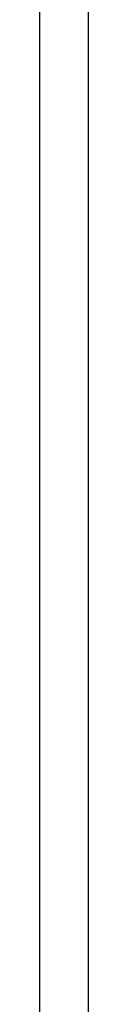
# Model space of a CAD drawing. Header units: metres. Extents: x 15.2 to 54.2, y -39.7 to 1.1.
# Tile 39 of 256: x 16.7962 to 16.8102, y -30.6122 to -30.3275. Entities that reach past the tile are written whole.
import ezdxf

# ---------------------------------------------------------------- set-up
doc = ezdxf.new("R2010")
doc.units = ezdxf.units.M
doc.header["$MEASUREMENT"] = 0
doc.layers.add('2D', color=252, linetype='Continuous')

# ---------------------------------------------------------------- blocks, each defined once
blk = doc.blocks.new('2D_QYOS_100_PUERTA_2')
for p, q in [((1.036036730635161, -0.9670024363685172), (1.036036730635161, -0.08300243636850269)), ((1.050036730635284, -0.08300243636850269), (1.050036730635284, -0.9670024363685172))]:
    blk.add_line(p, q)
blk = doc.blocks.new('535f3d55-d030-41e8-bc5f-03c2c9efa153')
at = {"layer": '2D'}
blk.add_blockref('2D_QYOS_100_PUERTA_2', (-0.5250039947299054, 0.5427417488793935), dxfattribs=at)

msp = doc.modelspace()

# ---------------------------------------------------------------- block references
msp.add_blockref('535f3d55-d030-41e8-bc5f-03c2c9efa153', (16.28514862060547, -30.32746887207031))

doc.saveas('drawing.dxf')
